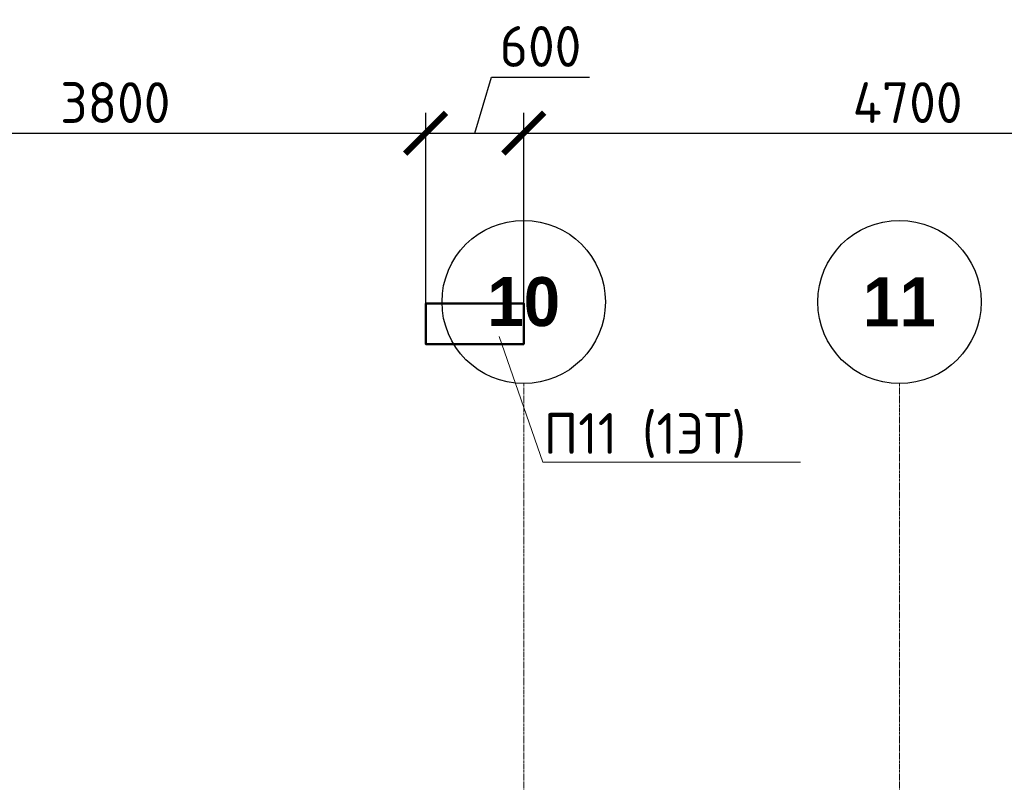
# Model space of a CAD drawing. Header units: millimetres. Extents: x 263826 to 1718326, y -423071 to 70137.
# Tile 166 of 256: x 383759 to 389786, y -59829 to -55159. Entities that reach past the tile are written whole.
import ezdxf
from ezdxf import colors
from ezdxf.entities.mleader import LeaderData, LeaderLine
from ezdxf.math import Vec2, Vec3

# ---------------------------------------------------------------- set-up
doc = ezdxf.new("R2010")
doc.units = ezdxf.units.MM
doc.linetypes.add('______5', pattern=[1100, 800, -100, 100, -100])
doc.linetypes.add('осевая', pattern=[50.8, 31.75, -6.35, 6.35, -6.35])
for name, color, linetype, lineweight in [('Конструкции 0.5', 5, 'Continuous', 50), ('Оси', 40, '______5', 18), ('подоснова', 151, 'Continuous', 5), ('РАЗМЕРЫ', 1, 'Continuous', 9)]:
    doc.layers.add(name, color=color, linetype=linetype, lineweight=lineweight)
doc.styles.add('Century Gothic', font='GOTHIC.TTF')
doc.styles.add('GOST-2.304_Type-B', font='GOST_Common.ttf')
doc.dimstyles.new('СПДС', dxfattribs={"dimscale": 100, "dimtxt": 2.5, "dimasz": 2.5, "dimexe": 1.25, "dimexo": 0, "dimtad": 1, "dimdec": 0, "dimtxsty": 'GOST-2.304_Type-B', "dimblk": 'ARCHTICK', "dimcen": 2.5, "dimdle": 2, "dimadec": 0, "dimazin": 2, "dimtfac": 0.75, "dimtdec": 0, "dimtmove": 1, "dimatfit": 3, "dimfxl": 1, "dimtolj": 1, "dimarcsym": 1})

# ---------------------------------------------------------------- blocks, each defined once
blk = doc.blocks.new('_ArchTick')
at = {"color": 0, "linetype": 'ByBlock', "const_width": 0.15}
blk.add_lwpolyline([(-0.5, -0.5), (0.5, 0.5)], dxfattribs=at)
blk = doc.blocks.new('*D3209')
at = {"layer": 'DEFPOINTS', "color": 0, "transparency": 16777216}
for p in [(386244.1, -55854.2), (386244.1, -56896.1, 3100), (382444.3, -57215.1, 3100)]:
    blk.add_point(p, dxfattribs=at)
at = {"layer": 'РАЗМЕРЫ', "color": 0, "lineweight": -2, "transparency": 16777216}
for p, q in [((382444.3, -57215.1), (382444.3, -55729.2)), ((386244.1, -56896.1), (386244.1, -55729.2)), ((382244.3, -55854.2), (386444.1, -55854.2))]:
    blk.add_line(p, q, dxfattribs=at)
at = {"layer": 'РАЗМЕРЫ', "color": 0, "lineweight": -2, "transparency": 16777216, "xscale": 250, "yscale": 250, "zscale": 250, "rotation": 180}
blk.add_blockref('_ArchTick', (382444.3, -55854.2), dxfattribs=at)
at = {"layer": 'РАЗМЕРЫ', "color": 0, "lineweight": -2, "transparency": 16777216, "xscale": 250, "yscale": 250, "zscale": 250}
blk.add_blockref('_ArchTick', (386244.1, -55854.2), dxfattribs=at)
at = {"layer": 'РАЗМЕРЫ', "color": 0, "lineweight": 0, "transparency": 16777216, "insert": (384344.2, -55666.7), "char_height": 250, "attachment_point": 5, "style": 'GOST-2.304_Type-B'}
blk.add_mtext('\\A1;3800', dxfattribs=at)
blk = doc.blocks.new('*D3210')
at = {"layer": 'DEFPOINTS', "color": 0, "transparency": 16777216}
for p in [(386844.1, -55854.2), (386244.1, -56896.1, 3100), (386844.1, -56896.1, 3100)]:
    blk.add_point(p, dxfattribs=at)
at = {"layer": 'РАЗМЕРЫ', "color": 0, "lineweight": -2, "transparency": 16777216}
for p, q in [((386544.1, -55854.2), (386647.2, -55510.5)), ((386647.2, -55510.5), (387247.2, -55510.5)), ((386244.1, -56896.1), (386244.1, -55729.2)), ((386844.1, -56896.1), (386844.1, -55729.2)), ((386044.1, -55854.2), (387044.1, -55854.2))]:
    blk.add_line(p, q, dxfattribs=at)
at = {"layer": 'РАЗМЕРЫ', "color": 0, "lineweight": -2, "transparency": 16777216, "xscale": 250, "yscale": 250, "zscale": 250, "rotation": 180}
blk.add_blockref('_ArchTick', (386244.1, -55854.2), dxfattribs=at)
at = {"layer": 'РАЗМЕРЫ', "color": 0, "lineweight": -2, "transparency": 16777216, "xscale": 250, "yscale": 250, "zscale": 250}
blk.add_blockref('_ArchTick', (386844.1, -55854.2), dxfattribs=at)
at = {"layer": 'РАЗМЕРЫ', "color": 0, "lineweight": 0, "transparency": 16777216, "insert": (386947.2, -55323), "char_height": 250, "attachment_point": 5, "style": 'GOST-2.304_Type-B'}
blk.add_mtext('\\A1;600', dxfattribs=at)
blk = doc.blocks.new('*D3211')
at = {"layer": 'DEFPOINTS', "color": 0, "transparency": 16777216}
for p in [(391544.1, -55854.2), (386844.1, -56896.1, 3100), (391544.1, -56896.1, 3100)]:
    blk.add_point(p, dxfattribs=at)
at = {"layer": 'РАЗМЕРЫ', "color": 0, "lineweight": -2, "transparency": 16777216}
for p, q in [((386844.1, -56896.1), (386844.1, -55729.2)), ((391544.1, -56896.1), (391544.1, -55729.2)), ((386644.1, -55854.2), (391744.1, -55854.2))]:
    blk.add_line(p, q, dxfattribs=at)
at = {"layer": 'РАЗМЕРЫ', "color": 0, "lineweight": -2, "transparency": 16777216, "xscale": 250, "yscale": 250, "zscale": 250, "rotation": 180}
blk.add_blockref('_ArchTick', (386844.1, -55854.2), dxfattribs=at)
at = {"layer": 'РАЗМЕРЫ', "color": 0, "lineweight": -2, "transparency": 16777216, "xscale": 250, "yscale": 250, "zscale": 250}
blk.add_blockref('_ArchTick', (391544.1, -55854.2), dxfattribs=at)
at = {"layer": 'РАЗМЕРЫ', "color": 0, "lineweight": 0, "transparency": 16777216, "insert": (389194.1, -55666.7), "char_height": 250, "attachment_point": 5, "style": 'GOST-2.304_Type-B'}
blk.add_mtext('\\A1;4700', dxfattribs=at)
blk = doc.blocks.new('_None')
blk = doc.blocks.new('NSY101')
at = {"color": 0, "linetype": 'ByBlock', "lineweight": -2}
blk.add_circle((0, 0), 50, dxfattribs=at)
blk = doc.blocks.new('СЛОЖНЫЙ_ОБЪЕКТ_17')
at = {"layer": 'Оси', "color": 16, "linetype": 'Continuous', "lineweight": 25, "transparency": 33554687, "xscale": 9.999999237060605, "yscale": 9.999999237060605, "zscale": 9.999999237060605}
blk.add_blockref('NSY101', (36213, -989.5), dxfattribs=at)
at = {"layer": 'Оси', "color": 16, "linetype": 'Continuous', "lineweight": 25, "transparency": 33554687, "insert": (36213, -989.5), "char_height": 300, "width": 620, "attachment_point": 5, "style": 'Century Gothic'}
blk.add_mtext('\\A1;{\\fCentury Gothic|i0|b1;\\H300.000000;\\W1.000000;\\C16;10}\\P', dxfattribs=at)
blk = doc.blocks.new('СЛОЖНЫЙ_ОБЪЕКТ_18')
at = {"layer": 'Оси', "color": 16, "linetype": 'Continuous', "lineweight": 25, "transparency": 33554687, "xscale": 9.999999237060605, "yscale": 9.999999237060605, "zscale": 9.999999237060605}
blk.add_blockref('NSY101', (38513, -989.5), dxfattribs=at)
at = {"layer": 'Оси', "color": 16, "linetype": 'Continuous', "lineweight": 25, "transparency": 33554687, "insert": (38513, -989.5), "char_height": 300, "width": 620, "attachment_point": 5, "style": 'Century Gothic'}
blk.add_mtext('\\A1;{\\fCentury Gothic|i0|b1;\\H300.000000;\\W1.000000;\\C16;11}\\P', dxfattribs=at)
blk = doc.blocks.new('оси2')
at = {"layer": 'Оси', "color": 16, "linetype": 'осевая', "lineweight": 0, "ltscale": 0.5, "transparency": 33554687}
for p, q in [((1015145.5, 5465.4), (1015145.5, -20739.3)), ((1017445.5, 5465.4), (1017445.5, -20739.3))]:
    blk.add_line(p, q, dxfattribs=at)
at = {"layer": 'Оси', "color": 16, "linetype": 'Continuous', "lineweight": 25, "transparency": 33554687}
for name in ['СЛОЖНЫЙ_ОБЪЕКТ_17', 'СЛОЖНЫЙ_ОБЪЕКТ_18']:
    blk.add_blockref(name, (978932, 6954.9), dxfattribs=at)
blk = doc.blocks.new('51151')
at = {"layer": 'РАЗМЕРЫ'}
blk.add_blockref('оси2', (-620385.4, -186137.6, -560), dxfattribs=at)

msp = doc.modelspace()

# ---------------------------------------------------------------- linework, layer by layer
at = {"layer": 'Конструкции 0.5', "color": 30, "true_color": 0xf26722, "elevation": -360}
msp.add_lwpolyline([(386244.07269, -56896.1059), (386844.07266, -56896.1059), (386844.07266, -57146.1058), (386244.07269, -57146.1058)], close=True, dxfattribs=at)

# ---------------------------------------------------------------- block references
at = {"layer": 'Конструкции 0.5', "color": 4}
msp.add_blockref('51151', (-7915.73855, 123284.35732, -559.99999), dxfattribs=at)

# ---------------------------------------------------------------- dimensions: what is measured, and where the dimension line sits
at = {"layer": 'РАЗМЕРЫ', "color": 30, "lineweight": 0, "true_color": 0xf26722}
for base, p1, p2, picture, middle in [((386844.07266, -55854.21856, -3460), (386244.07269, -56896.1059, -360), (386844.07266, -56896.1059, -360), '*D3210', (386709.69767, -55322.96856, -3460)), ((386244.07269, -55854.21856, -3460), (382444.34672, -57215.05552, -360), (386244.07269, -56896.1059, -360), '*D3209', (384344.20971, -55666.71856, -3460)), ((391544.10216, -55854.21856, -3460), (386844.07266, -56896.1059, -360), (391544.10216, -56896.10556, -360), '*D3211', (389194.08741, -55666.71856, -3460))]:
    dim = msp.add_linear_dim(base=base, p1=p1, p2=p2, dimstyle='СПДС', dxfattribs=at)
    dim.commit()
    dim.dimension.update_dxf_attribs({"geometry": picture, "text_midpoint": middle})

# ---------------------------------------------------------------- leaders
at = {"layer": 'подоснова', "color": 30, "ltscale": 0.3, "true_color": 0xf26722}
ml = msp.add_multileader_mtext('Standard', dxfattribs=at)
ml.set_content('П11 (1ЭТ)', color=5, style='GOST-2.304_Type-B')
ml.set_leader_properties(color=256, linetype='ByLayer', lineweight=15)
ml.set_arrow_properties(name='NONE')
ml.build(insert=Vec2(0, 0))
ml.multileader.update_dxf_attribs({"text_left_attachment_type": 6, "text_right_attachment_type": 6, "dogleg_length": 0.1, "arrow_head_size": 18})
ctx = ml.context
ctx.base_point, ctx.char_height, ctx.arrow_head_size, ctx.landing_gap_size, ctx.plane_origin = Vec3(386960.92338, -57868.04108, 2380.00001), 250, 18, 20, Vec3(379355.50123, -55440.46318, 2380.00001)
ctx.left_attachment, ctx.right_attachment, ctx.text_align_type = 6, 6, 1
notes = []
notes.append((ctx, [(0, (1, 1, 0), (386960.82338, -57868.04108, 2380.00001), (1, 0), 0.1, [(0, [(386693.19399, -57098.40562, 2380.00001)], 0, [])])]))
ctx.mtext.insert, ctx.mtext.alignment, ctx.mtext.flow_direction = Vec3(387586.22641, -57568.04108, 2380.00001), 2, 5
for ctx, leaders in notes:
    for number, flags, end, landing, length, lines in leaders:
        leader = LeaderData()
        leader.index, (leader.has_last_leader_line, leader.has_dogleg_vector, leader.attachment_direction) = number, flags
        leader.last_leader_point, leader.dogleg_vector, leader.dogleg_length = Vec3(end), Vec3(landing), length
        for number, points, colour, breaks in lines:
            line = LeaderLine()
            line.index, line.vertices, line.color, line.breaks = number, Vec3.list(points), colors.encode_raw_color(colour), breaks
            leader.lines.append(line)
        ctx.leaders.append(leader)

doc.saveas('drawing.dxf')
